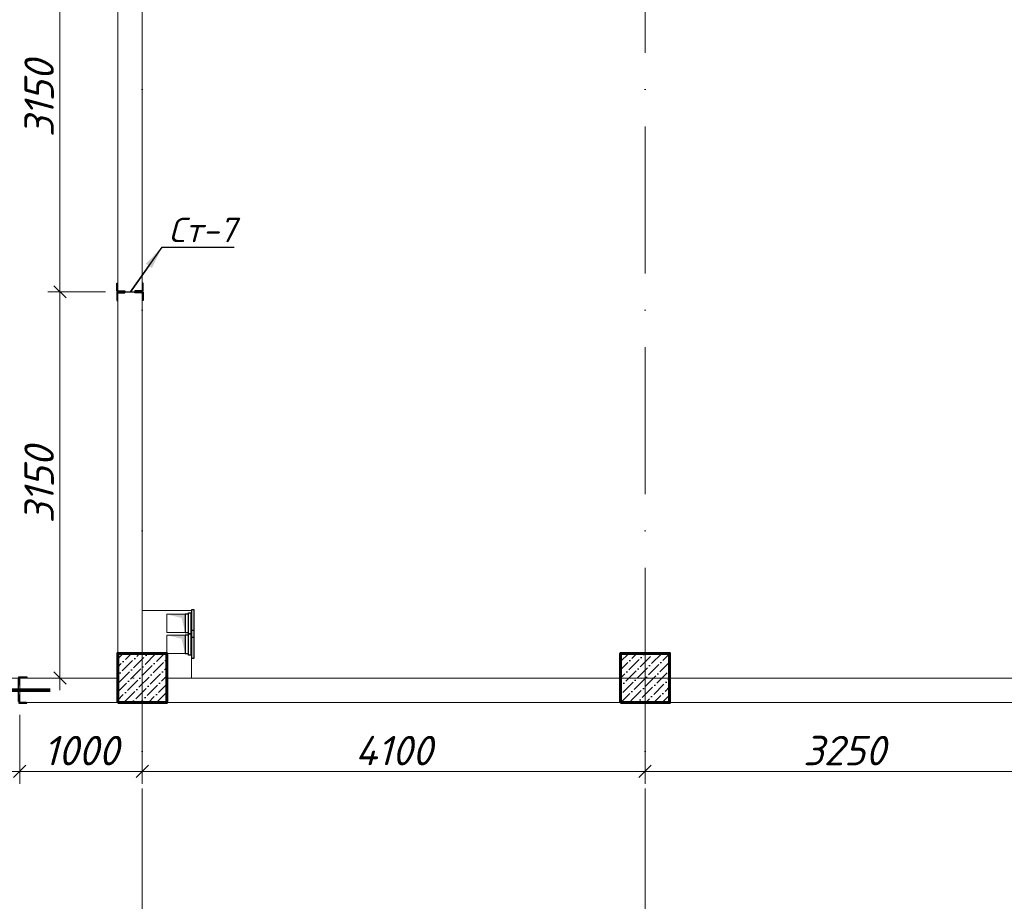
# Model space of a CAD drawing. Header units: millimetres. Extents: x 363306 to 7757304, y 1022887 to 1207196.
# Tile 151 of 256: x 938462 to 946492, y 1077516 to 1084707. Entities that reach past the tile are written whole.
import ezdxf
from ezdxf import colors
from ezdxf.entities.mleader import LeaderData, LeaderLine
from ezdxf.math import Vec2, Vec3

# ---------------------------------------------------------------- set-up
doc = ezdxf.new("R2010")
doc.units = ezdxf.units.MM
doc.linetypes.add('ACAD_ISO10W100', pattern=[18, 12, -3, 0, -3])
for name, color, linetype, lineweight in [('.', 7, 'Continuous', 15), ('5   0.30', 1, 'Continuous', 30), ('ACO-текст', 7, 'Continuous', 20), ('размеры', 12, 'Continuous', 15)]:
    doc.layers.add(name, color=color, linetype=linetype, lineweight=lineweight)
doc.layers.add('0 @ 100', color=7, linetype='Continuous')
doc.layers.add('kcd_tx', color=7, linetype='Continuous')
doc.styles.add('ISOCPEUR', font='isocpeur.TTF')
doc.styles.add('PDF ISOCPEUR Italic', font='isocpeui.ttf')
doc.styles.get("Standard").update_dxf_attribs({"font": 'isocpeui.ttf'})
doc.styles.add('ГОСТ 2.304', font='isocpeui.ttf')
doc.dimstyles.new('Санжар', dxfattribs={"dimtxt": 240, "dimasz": 200, "dimexe": 200, "dimexo": 200, "dimgap": 50, "dimtad": 1, "dimdec": 0, "dimtxsty": 'Standard', "dimblk": 'OBLIQUE', "dimcen": 2.5, "dimdle": 200, "dimclrd": 152, "dimclre": 152, "dimclrt": 152, "dimadec": 0, "dimazin": 0, "dimtfac": 1, "dimtdec": 0, "dimtmove": 0, "dimatfit": 3, "dimldrblk": 'OBLIQUE', "dimfxl": 0, "dimlwd": 0, "dimlwe": 0, "dimarcsym": 0})

# ---------------------------------------------------------------- blocks, each defined once
blk = doc.blocks.new('EBF')
at = {"color": 5, "lineweight": 30, "ltscale": 100}
for points in [[(1294386.3, 1827283.5), (1294536.3, 1827283.5), (1294536.3, 1827310.5), (1294386.3, 1827310.5)], [(1294346.3, 1827255.5), (1294576.3, 1827255.5), (1294576.3, 1827240.5), (1294346.3, 1827240.5)], [(1294373.8, 1827283.5), (1294548.8, 1827283.5), (1294548.8, 1827263.5), (1294373.8, 1827263.5)]]:
    blk.add_lwpolyline(points, close=True, dxfattribs=at)
blk = doc.blocks.new('*U25')
at = {"color": 0, "linetype": 'ByBlock', "lineweight": -2, "ltscale": 100}
blk.add_lwpolyline([(0, 0), (63, 0), (63, 2.7, 0.414214), (60.7, 5), (12, 5, -0.414214), (5, 12), (5, 60.7, 0.414214), (2.7, 63), (0, 63)], format="xyb", close=True, dxfattribs=at)
blk = doc.blocks.new('*U35')
at = {"color": 0, "linetype": 'ByBlock', "lineweight": -2, "ltscale": 100}
blk.add_lwpolyline([(0, 0), (63, 0), (63, 2.7, 0.414214), (60.7, 5), (12, 5, -0.414214), (5, 12), (5, 60.7, 0.414214), (2.7, 63), (0, 63)], format="xyb", close=True, dxfattribs=at)
blk = doc.blocks.new('*U434')
at = {"color": 0, "linetype": 'ByBlock', "lineweight": -2, "ltscale": 100}
blk.add_lwpolyline([(0, 0), (63, 0), (63, 2.7, 0.414214), (60.7, 5), (12, 5, -0.414214), (5, 12), (5, 60.7, 0.414214), (2.7, 63), (0, 63)], format="xyb", close=True, dxfattribs=at)
blk = doc.blocks.new('_Oblique')
at = {"color": 0, "linetype": 'ByBlock', "lineweight": -2}
blk.add_line((-0.5, -0.5), (0.5, 0.5), dxfattribs=at)
blk = doc.blocks.new('*D699')
at = {"layer": 'Defpoints', "color": 0, "lineweight": 25, "transparency": 16777216}
for p in [(938790.8, 1082487), (939262.3, 1082487), (939162.3, 1079337)]:
    blk.add_point(p, dxfattribs=at)
at = {"layer": 'kcd_tx', "lineweight": 0, "transparency": 16777216}
for p, q in [((938790.8, 1079237), (938790.8, 1082587)), ((939162.3, 1082487), (938690.8, 1082487)), ((939062.3, 1079337), (938690.8, 1079337))]:
    blk.add_line(p, q, dxfattribs=at)
at = {"layer": 'kcd_tx', "lineweight": 0, "transparency": 16777216, "xscale": 100, "yscale": 100, "zscale": 100}
for p, rotation in [((938790.8, 1082487), 90), ((938790.8, 1079337), 270)]:
    blk.add_blockref('_Oblique', p, dxfattribs=dict(at, rotation=rotation))
at = {"layer": 'kcd_tx', "lineweight": 30, "transparency": 16777216, "insert": (938620.8, 1080912), "char_height": 240, "attachment_point": 5, "rotation": 90}
blk.add_mtext('3150', dxfattribs=at)
blk = doc.blocks.new('*D700')
at = {"layer": 'Defpoints', "color": 0, "lineweight": 25, "transparency": 16777216}
for p in [(938790.8, 1085637), (939162.3, 1085637), (939262.3, 1082487)]:
    blk.add_point(p, dxfattribs=at)
at = {"layer": 'kcd_tx', "lineweight": 0, "transparency": 16777216}
for p, q in [((938790.8, 1082387), (938790.8, 1085737)), ((939062.3, 1085637), (938690.8, 1085637)), ((939162.3, 1082487), (938690.8, 1082487))]:
    blk.add_line(p, q, dxfattribs=at)
at = {"layer": 'kcd_tx', "lineweight": 0, "transparency": 16777216, "xscale": 100, "yscale": 100, "zscale": 100}
for p, rotation in [((938790.8, 1085637), 90), ((938790.8, 1082487), 270)]:
    blk.add_blockref('_Oblique', p, dxfattribs=dict(at, rotation=rotation))
at = {"layer": 'kcd_tx', "lineweight": 30, "transparency": 16777216, "insert": (938620.8, 1084062), "char_height": 240, "attachment_point": 5, "rotation": 90}
blk.add_mtext('3150', dxfattribs=at)
blk = doc.blocks.new('*D712')
at = {"layer": 'Defpoints', "color": 0, "lineweight": 25, "transparency": 16777216}
for p in [(937412.3, 1079137), (938462.3, 1079137), (938462.3, 1078575)]:
    blk.add_point(p, dxfattribs=at)
at = {"layer": 'kcd_tx', "lineweight": 0, "transparency": 16777216}
for p, q in [((937412.3, 1079037), (937412.3, 1078475)), ((938462.3, 1079037), (938462.3, 1078475)), ((937312.3, 1078575), (938562.3, 1078575))]:
    blk.add_line(p, q, dxfattribs=at)
at = {"layer": 'kcd_tx', "lineweight": 0, "transparency": 16777216, "xscale": 100, "yscale": 100, "zscale": 100, "rotation": 180}
blk.add_blockref('_Oblique', (937412.3, 1078575), dxfattribs=at)
at = {"layer": 'kcd_tx', "lineweight": 0, "transparency": 16777216, "xscale": 100, "yscale": 100, "zscale": 100}
blk.add_blockref('_Oblique', (938462.3, 1078575), dxfattribs=at)
at = {"layer": 'kcd_tx', "lineweight": 30, "transparency": 16777216, "insert": (937937.3, 1078745), "char_height": 240, "attachment_point": 5}
blk.add_mtext('1050', dxfattribs=at)
blk = doc.blocks.new('*D713')
at = {"layer": 'Defpoints', "color": 0, "lineweight": 25, "transparency": 16777216}
for p in [(938462.3, 1079137), (939462.3, 1079137), (939462.3, 1078575)]:
    blk.add_point(p, dxfattribs=at)
at = {"layer": 'kcd_tx', "lineweight": 0, "transparency": 16777216}
for p, q in [((938462.3, 1079037), (938462.3, 1078475)), ((939462.3, 1079037), (939462.3, 1078475)), ((938362.3, 1078575), (939562.3, 1078575))]:
    blk.add_line(p, q, dxfattribs=at)
at = {"layer": 'kcd_tx', "lineweight": 0, "transparency": 16777216, "xscale": 100, "yscale": 100, "zscale": 100, "rotation": 180}
blk.add_blockref('_Oblique', (938462.3, 1078575), dxfattribs=at)
at = {"layer": 'kcd_tx', "lineweight": 0, "transparency": 16777216, "xscale": 100, "yscale": 100, "zscale": 100}
blk.add_blockref('_Oblique', (939462.3, 1078575), dxfattribs=at)
at = {"layer": 'kcd_tx', "lineweight": 30, "transparency": 16777216, "insert": (938962.3, 1078745), "char_height": 240, "attachment_point": 5}
blk.add_mtext('1000', dxfattribs=at)
blk = doc.blocks.new('*D714')
at = {"layer": 'Defpoints', "color": 0, "lineweight": 25, "transparency": 16777216}
for p in [(939462.3, 1079137), (943562.3, 1079137), (943562.3, 1078575)]:
    blk.add_point(p, dxfattribs=at)
at = {"layer": 'kcd_tx', "lineweight": 0, "transparency": 16777216}
for p, q in [((939462.3, 1079037), (939462.3, 1078475)), ((943562.3, 1079037), (943562.3, 1078475)), ((939362.3, 1078575), (943662.3, 1078575))]:
    blk.add_line(p, q, dxfattribs=at)
at = {"layer": 'kcd_tx', "lineweight": 0, "transparency": 16777216, "xscale": 100, "yscale": 100, "zscale": 100, "rotation": 180}
blk.add_blockref('_Oblique', (939462.3, 1078575), dxfattribs=at)
at = {"layer": 'kcd_tx', "lineweight": 0, "transparency": 16777216, "xscale": 100, "yscale": 100, "zscale": 100}
blk.add_blockref('_Oblique', (943562.3, 1078575), dxfattribs=at)
at = {"layer": 'kcd_tx', "lineweight": 30, "transparency": 16777216, "insert": (941512.3, 1078745), "char_height": 240, "attachment_point": 5}
blk.add_mtext('4100', dxfattribs=at)
blk = doc.blocks.new('*D715')
at = {"layer": 'Defpoints', "color": 0, "lineweight": 25, "transparency": 16777216}
for p in [(943562.3, 1079137), (946812.3, 1079137), (946812.3, 1078575)]:
    blk.add_point(p, dxfattribs=at)
at = {"layer": 'kcd_tx', "lineweight": 0, "transparency": 16777216}
for p, q in [((943562.3, 1079037), (943562.3, 1078475)), ((946812.3, 1079037), (946812.3, 1078475)), ((943462.3, 1078575), (946912.3, 1078575))]:
    blk.add_line(p, q, dxfattribs=at)
at = {"layer": 'kcd_tx', "lineweight": 0, "transparency": 16777216, "xscale": 100, "yscale": 100, "zscale": 100, "rotation": 180}
blk.add_blockref('_Oblique', (943562.3, 1078575), dxfattribs=at)
at = {"layer": 'kcd_tx', "lineweight": 0, "transparency": 16777216, "xscale": 100, "yscale": 100, "zscale": 100}
blk.add_blockref('_Oblique', (946812.3, 1078575), dxfattribs=at)
at = {"layer": 'kcd_tx', "lineweight": 30, "transparency": 16777216, "insert": (945187.3, 1078745), "char_height": 240, "attachment_point": 5}
blk.add_mtext('3250', dxfattribs=at)
blk = doc.blocks.new('rttgrtwr')
at = {"color": 116, "lineweight": 0, "true_color": 0x136734, "const_width": 30}
blk.add_lwpolyline([(632984.7, 1826860), (634534.7, 1826860)], dxfattribs=at)
at = {"layer": '5   0.30', "color": 5, "lineweight": 30, "ltscale": 200}
for p, q in [((633246.9, 1826952.1), (633246.9, 1826767.9)), ((634272.5, 1826952.1), (634272.5, 1826767.9))]:
    blk.add_line(p, q, dxfattribs=at)
at = {"layer": '5   0.30', "color": 5, "lineweight": 30, "ltscale": 200, "yscale": 1.05763968, "zscale": 1.05763968, "rotation": 180}
for p, xscale in [((633242.8, 1826968.4), 1.05763968), ((634276.6, 1826968.4), -1.05763968)]:
    blk.add_blockref('*U25', p, dxfattribs=dict(at, xscale=xscale))
at = {"layer": '5   0.30', "color": 5, "lineweight": 30, "ltscale": 200, "extrusion": (0, 0, -1), "yscale": 1.05763968, "zscale": -1.05763968}
for p, xscale in [((-633242.8, 1826753.5), 1.05763968), ((-634276.6, 1826753.5), -1.05763968)]:
    blk.add_blockref('*U25', p, dxfattribs=dict(at, xscale=xscale))
at = {"color": 18, "lineweight": 0, "true_color": 0x000000, "insert": (633436.5, 1827218.6), "char_height": 200, "width": 262.818, "attachment_point": 1}
blk.add_mtext('{\\C116;\\c3434259;Пм-1}', dxfattribs=at)
ml = blk.add_multileader_mtext('Standard')
ml.set_content('{\\fISOCPEUR|b0|i1|c204|p34;\\C5;Ст-5}', color=256, style='ISOCPEUR')
ml.set_leader_properties()
ml.build(insert=Vec2(0, 0))
ml.multileader.update_dxf_attribs({"text_left_attachment_type": 6, "text_right_attachment_type": 6, "dogleg_length": 0.208, "arrow_head_size": 187.5, "scale": 100})
ctx = ml.context
ctx.base_point, ctx.scale, ctx.char_height, ctx.arrow_head_size, ctx.landing_gap_size, ctx.plane_origin = Vec3(633482.9, 1827427), 100, 200, 187.5, 0, Vec3(637872.8, 1828882)
ctx.left_attachment, ctx.right_attachment, ctx.text_align_type = 6, 6, 1
notes = []
notes.append((ctx, [(1, (1, 1, 0), (634111.3, 1827427), (-1, 0), 20.8, [(2, [(633242.8, 1826968.4)], 0, []), (1, [(634295.3, 1826960), (634295.3, 1826960)], 0, [])])]))
ctx.mtext.insert, ctx.mtext.alignment, ctx.mtext.flow_direction = Vec3(633786.7, 1827667), 2, 5
for ctx, leaders in notes:
    for number, flags, end, landing, length, lines in leaders:
        leader = LeaderData()
        leader.index, (leader.has_last_leader_line, leader.has_dogleg_vector, leader.attachment_direction) = number, flags
        leader.last_leader_point, leader.dogleg_vector, leader.dogleg_length = Vec3(end), Vec3(landing), length
        for number, points, colour, breaks in lines:
            line = LeaderLine()
            line.index, line.vertices, line.color, line.breaks = number, Vec3.list(points), colors.encode_raw_color(colour), breaks
            leader.lines.append(line)
        ctx.leaders.append(leader)

msp = doc.modelspace()

# ---------------------------------------------------------------- hatches: boundary and pattern name
at = {"layer": '.', "lineweight": 0, "ltscale": 100, "transparency": 33554687}
h = msp.add_hatch(color=256, dxfattribs=at)
h.dxf.hatch_style = 1
h.paths.add_polyline_path([(939662.268, 1079857.041), (939812.268, 1079857.041), (939812.268, 1079707.041), (939782.216, 1079826.99)])
h = msp.add_hatch(color=256, dxfattribs=at)
h.dxf.hatch_style = 1
h.paths.add_polyline_path([(939662.268, 1079687.041), (939812.268, 1079687.041), (939812.268, 1079537.041), (939782.216, 1079656.99)])
at = {"ltscale": 100}
h = msp.add_hatch(dxfattribs=at)
h.set_pattern_fill('ANSI36', color=256, scale=15, style=0)
h.set_pattern_definition([(45, (-16104500.283, 10262367.04), (25.25697034, 92.60889125), [119.0625, -23.8125, 0, -23.8125])])
h.paths.add_polyline_path([(939662.268, 1079537.041), (939262.268, 1079537.041), (939262.268, 1079137.041), (939662.268, 1079137.041)])
h = msp.add_hatch(dxfattribs=at)
h.set_pattern_fill('ANSI36', color=256, scale=15, style=0)
h.set_pattern_definition([(45, (-16109200.283, 10262367.04), (25.25697034, 92.60889125), [119.0625, -23.8125, 0, -23.8125])])
h.paths.add_polyline_path([(943762.268, 1079537.041), (943362.268, 1079537.041), (943362.268, 1079137.041), (943762.268, 1079137.041)])

# ---------------------------------------------------------------- linework, layer by layer
at = {"color": 1, "linetype": 'ACAD_ISO10W100', "lineweight": 9, "ltscale": 100}
for p, q in [((939462.268, 1085637.041), (939462.268, 1065521.995)), ((943562.268, 1085637.041), (943562.268, 1065521.995)), ((953492.268, 1079337.041), (923748.61, 1079337.041))]:
    msp.add_line(p, q, dxfattribs=at)
at = {"lineweight": 0, "ltscale": 100}
for p, q in [((939262.268, 1079537.041), (939262.268, 1085437.041)), ((939462.268, 1079537.041), (939462.268, 1085437.041)), ((939262.268, 1079337.041), (938462.268, 1079337.041)), ((938462.268, 1079137.041), (938462.268, 1079337.041)), ((943362.268, 1079337.041), (939662.268, 1079337.041)), ((946812.268, 1079337.041), (943762.268, 1079337.041)), ((946812.268, 1079137.041), (938462.268, 1079137.041))]:
    msp.add_line(p, q, dxfattribs=at)
at = {"color": 18, "lineweight": 0, "true_color": 0x000000}
msp.add_line((939262.268, 1082487.041), (939462.268, 1082487.041), dxfattribs=at)
at = {"color": 116, "lineweight": 0, "ltscale": 100, "true_color": 0x136734}
msp.add_lwpolyline([(939462.268, 1079887.041), (939862.268, 1079887.041), (939862.268, 1079337.041)], dxfattribs=at)
at = {"lineweight": 0, "ltscale": 100}
for points in [[(939662.268, 1079857.041), (939812.268, 1079857.041), (939812.268, 1079707.041), (939662.268, 1079707.041)], [(939662.268, 1079687.041), (939812.268, 1079687.041), (939812.268, 1079537.041), (939662.268, 1079537.041)]]:
    msp.add_lwpolyline(points, close=True, dxfattribs=at)
at = {"layer": '5   0.30', "lineweight": 30, "ltscale": 200}
msp.add_line((939270.173, 1082487.041), (939454.362, 1082487.041), dxfattribs=at)
msp.add_line((939270.173, 1082487.041), (939454.362, 1082487.041), dxfattribs=at)
at = {"layer": 'размеры', "lineweight": 60, "ltscale": 5}
for points in [[(939262.268, 1079137.041), (939662.268, 1079137.041), (939662.268, 1079537.041), (939262.268, 1079537.041)], [(943362.268, 1079137.041), (943762.268, 1079137.041), (943762.268, 1079537.041), (943362.268, 1079537.041)]]:
    msp.add_lwpolyline(points, close=True, dxfattribs=at)

# ---------------------------------------------------------------- block references
at = {"color": 18, "lineweight": 0, "true_color": 0x000000}
msp.add_blockref('rttgrtwr', (304177.576, -747622.929), dxfattribs=at)
at = {"color": 2, "lineweight": 0, "rotation": 90.00000000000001}
for p in [(2767122.746, -214679.27), (2767122.746, -214849.27)]:
    msp.add_blockref('EBF', p, dxfattribs=at)
at = {"layer": '5   0.30', "lineweight": 30, "ltscale": 200, "yscale": 1.05763968, "zscale": 1.05763968}
for name, p, xscale, rotation in [('*U35', (939253.836, 1082491.12), -1.05763968, 270), ('*U35', (939468.688, 1082491.12), 1.05763968, 89.99999999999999), ('*U434', (939253.836, 1082482.962), 1.05763968, 270)]:
    msp.add_blockref(name, p, dxfattribs=dict(at, xscale=xscale, rotation=rotation))
at = {"layer": '5   0.30', "lineweight": 30, "ltscale": 200, "extrusion": (0, 0, -1), "xscale": 1.05763968, "yscale": 1.05763968, "zscale": -1.05763968, "rotation": 270}
msp.add_blockref('*U434', (-939468.688, 1082482.962), dxfattribs=at)

# ---------------------------------------------------------------- texts
at = {"layer": '0 @ 100', "color": 7, "insert": (761996.908, 1075986.433), "char_height": 318.940213, "width": 19697.5359, "attachment_point": 4, "style": 'ГОСТ 2.304'}
msp.add_mtext('\\pi5457.36288;{\\fISOCPEUR|b1|i1|c204|p34;Характеристика участка строительства:\\P\\pi0;\\P}Расчетная зимняя температура воздух 15 °С.\\PСкоростной напор ветра   - 38кг/м2.\\PВес снегового покрова    - 50кг/м2.\\PКлассификация зданий по функциональной пожарной опасности - Ф 4.1 \\PКоэффициент надежности по назначению - 0.95\\P\\P^IПроектом разработано подъёмник для мало мобильных граждан населения грузоподъемностью 250 кг. скоростью 0,25 см/с. Двери шахт подъёмника противопожарные с пределом огнестойкости El 30. Подъёмники оборудованы кабинами габаритами 1500х1500 мм, ширина дверей кабины обеспечивает проезд инвалидной коляски. Для экстренных случаев подъёмник оснащен дополнительным аккумулятором и механическим спуском для безопасного спуска пассажира в нулевую отметку. Так же в дверях подъёмника установлены замки датчики которые открываются с ключевыми картами, чтобы открыть двери подъёмника.\\P^IС внешней и внутренней стороны наружных стен предусмотрено обшивка из аквапанелей толщиной 12,5мм с утеплением из минераловатной ваты на кварцевой основе, А =0,040 Вт/мС, толщиной 100мм. (по теплотехническому расчету). Наружная отделка из органическое стекло.\\P^IПодрядчик обязан предоставить заказчику сертификаты соответствия и пожарной безопасности на фасадную систему и все применяемые в данной системе материалы и изделия.\\PКонструкции, изделия и материалы применены по действующим стандартам, ТУ, сертификатам. На путях эвакуации используются отделочные материалы, соответствующие требованиям п. 5.25 ШНК 2.01.02-04.\\PОтделка стен с внутренней стороны окраска водоэмульсионными красками светлых тонов. Во внутренней и наружной отделке использованы современные отделочные материалы используемые на территории Республики Узбекистан.\\P^IКрыша - скатная из металлических профилированных листов с полимерными покрытиями с обеих сторон толщ.0,55мм по металлическим конструкциям.\\P^IПо периметру наружных стен устраивается бетонная отмостка. Бетон кл.В 7,5 шириной 1000 мм, толщиной 50 мм по гравийному основанию толщиной 100 мм -150 мм.\\P^IВсе строительно-монтажные работы вести согласно указаний соответствующих строительных норм и проекта производства работ (П.П.Р.) на основании ШНК 3.01.01 - 03 и КМК 3.01.02 - 00.', dxfattribs=at)
at = {"layer": 'ACO-текст', "insert": (672490.308, 1084593.003), "char_height": 300, "width": 19682.58846, "attachment_point": 1, "style": 'PDF ISOCPEUR Italic'}
msp.add_mtext('\\pi-600,l900,t900;{\\H1.1429x;\\C0;Примечание:}\\P1.^IОбщие указания и грунтовые условия смотри на листе КP-7. \\P2.^IСоединения пересечений стержней арматуры выполнять вязаными стальной  отожженной проволокой d=0.8-1.0мм.\\P3.^IСтыки арматуры должны иметь длину перепуска  L=600мм для d=16А400, L=800мм для d=20А400, L=900мм для d=22А400 \\P4.^IСтыки стержней внахлестку должны располагаться вразбежку. При этом площадь сечения рабочих стержней, стыкуемых в одном месте, должна быть не более 50% общей плошади сечения арматуры. \\P5.^IУказания по выполнению арматурных, опалубочных, бетонных работ, допуски при установке арматуры и опалубки, устройству рабочих швов, уходу за бетоном см. КМК 3.03.01-98.', dxfattribs=at)

# ---------------------------------------------------------------- dimensions: what is measured, and where the dimension line sits
at = {"layer": 'kcd_tx', "color": 244, "lineweight": 30, "true_color": 0x991b1e}
for base, p1, p2, picture, middle in [((938790.819, 1085637.041), (939262.268, 1082487.041), (939162.268, 1085637.041), '*D700', (938620.819, 1084062.041)), ((938790.819, 1082487.041), (939162.268, 1079337.041), (939262.268, 1082487.041), '*D699', (938620.819, 1080912.041))]:
    dim = msp.add_linear_dim(base=base, p1=p1, p2=p2, angle=90, dimstyle='Санжар', override={"dimasz": 100, "dimexe": 100, "dimexo": 100, "dimdle": 100, "dimclrd": 256, "dimclre": 256, "dimclrt": 256, "dimtmove": 1, "dimfxl": 0, "dimarcsym": 2}, dxfattribs=at)
    dim.commit()
    dim.dimension.update_dxf_attribs({"geometry": picture, "text_midpoint": middle})
for base, p1, p2, picture, middle in [((938462.268, 1078574.985), (937412.268, 1079137.041), (938462.268, 1079137.041), '*D712', (937937.268, 1078744.985)), ((939462.268, 1078574.985), (938462.268, 1079137.041), (939462.268, 1079137.041), '*D713', (938962.268, 1078744.985)), ((943562.268, 1078574.985), (939462.268, 1079137.041), (943562.268, 1079137.041), '*D714', (941512.268, 1078744.985)), ((946812.268, 1078574.985), (943562.268, 1079137.041), (946812.268, 1079137.041), '*D715', (945187.268, 1078744.985))]:
    dim = msp.add_linear_dim(base=base, p1=p1, p2=p2, dimstyle='Санжар', override={"dimasz": 100, "dimexe": 100, "dimexo": 100, "dimdle": 100, "dimclrd": 256, "dimclre": 256, "dimclrt": 256, "dimtmove": 1, "dimfxl": 0, "dimarcsym": 2}, dxfattribs=at)
    dim.commit()
    dim.dimension.update_dxf_attribs({"geometry": picture, "text_midpoint": middle})

# ---------------------------------------------------------------- leaders
ml = msp.add_multileader_mtext('Standard')
ml.set_content('{\\fISOCPEUR|b0|i1|c204|p34;\\C5;Ст-7}', color=256, style='ISOCPEUR')
ml.set_leader_properties()
ml.build(insert=Vec2(0, 0))
ml.multileader.update_dxf_attribs({"text_left_attachment_type": 6, "text_right_attachment_type": 6, "dogleg_length": 0.208, "arrow_head_size": 187.5, "scale": 100})
ctx = ml.context
ctx.base_point, ctx.scale, ctx.char_height, ctx.arrow_head_size, ctx.landing_gap_size, ctx.plane_origin = Vec3(939644.145, 1082851.82), 100, 200, 187.5, 0, Vec3(943949.528, 1081454.207)
ctx.left_attachment, ctx.right_attachment, ctx.text_align_type = 6, 6, 1
notes = []
notes.append((ctx, [(0, (1, 1, 0), (939623.326, 1082851.82), (1, 0), 20.819, [(1, [(939623.326, 1082851.82), (939366.971, 1082487.041), (939366.971, 1082487.041)], 0, [])])]))
ctx.mtext.insert, ctx.mtext.alignment, ctx.mtext.flow_direction = Vec3(939953.084, 1083091.82), 2, 5
ml = msp.add_multileader_mtext('Standard')
ml.set_content('{\\fISOCPEUR|b0|i1|c204|p34;\\C5;Ст-7}', color=256, style='ISOCPEUR')
ml.set_leader_properties()
ml.build(insert=Vec2(0, 0))
ml.multileader.update_dxf_attribs({"text_left_attachment_type": 6, "text_right_attachment_type": 6, "dogleg_length": 0.208, "arrow_head_size": 187.5, "scale": 100})
ctx = ml.context
ctx.base_point, ctx.scale, ctx.char_height, ctx.arrow_head_size, ctx.landing_gap_size, ctx.plane_origin = Vec3(932045.727, 1079841.82), 100, 200, 187.5, 0, Vec3(928479.711, 1078204.207)
ctx.left_attachment, ctx.right_attachment, ctx.text_align_type = 6, 6, 1
notes.append((ctx, [(0, (1, 1, 0), (932684.425, 1079841.82), (-1, 0), 20.819, [(1, [(932684.425, 1079841.82), (933062.268, 1079237.041), (933062.268, 1079237.041)], 0, [])])]))
ctx.mtext.insert, ctx.mtext.width, ctx.mtext.alignment, ctx.mtext.flow_direction = Vec3(932354.667, 1080081.82), 601.21212, 2, 5
ml = msp.add_multileader_mtext('Standard')
ml.set_content('{\\fISOCPEUR|b0|i1|c204|p34;\\C5;Ст-8}', color=256, style='ISOCPEUR')
ml.set_leader_properties()
ml.build(insert=Vec2(0, 0))
ml.multileader.update_dxf_attribs({"text_left_attachment_type": 6, "text_right_attachment_type": 6, "dogleg_length": 0.208, "arrow_head_size": 187.5, "scale": 100})
ctx = ml.context
ctx.base_point, ctx.scale, ctx.char_height, ctx.arrow_head_size, ctx.landing_gap_size, ctx.plane_origin = Vec3(977054.667, 1079315.166), 100, 200, 187.5, 0, Vec3(973479.711, 1077677.553)
ctx.left_attachment, ctx.right_attachment, ctx.text_align_type = 6, 6, 1
notes.append((ctx, [(0, (1, 1, 0), (977684.425, 1079315.166), (-1, 0), 20.819, [(1, [(977684.425, 1079315.166), (978062.268, 1078710.387), (978062.268, 1078710.387)], 0, [])])]))
ctx.mtext.insert, ctx.mtext.width, ctx.mtext.alignment, ctx.mtext.flow_direction = Vec3(977359.136, 1079555.166), 760.27741, 2, 5
for ctx, leaders in notes:
    for number, flags, end, landing, length, lines in leaders:
        leader = LeaderData()
        leader.index, (leader.has_last_leader_line, leader.has_dogleg_vector, leader.attachment_direction) = number, flags
        leader.last_leader_point, leader.dogleg_vector, leader.dogleg_length = Vec3(end), Vec3(landing), length
        for number, points, colour, breaks in lines:
            line = LeaderLine()
            line.index, line.vertices, line.color, line.breaks = number, Vec3.list(points), colors.encode_raw_color(colour), breaks
            leader.lines.append(line)
        ctx.leaders.append(leader)

doc.saveas('drawing.dxf')
